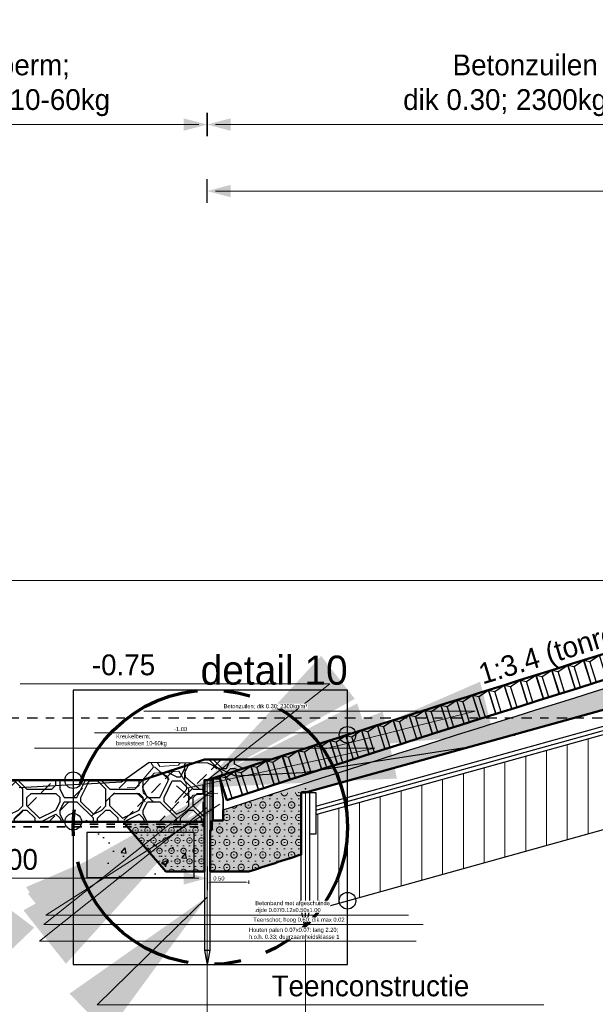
# Model space of a CAD drawing. Header units: metres. Extents: x 132 to 905, y -50 to 63.
# Tile 54 of 87: x 655 to 662, y -42 to -30. Entities that reach past the tile are written whole.
import ezdxf
from ezdxf.enums import TextEntityAlignment as Align

# ---------------------------------------------------------------- set-up
doc = ezdxf.new("R2010")
doc.units = ezdxf.units.M
doc.header["$LTSCALE"] = 0.1
for name, pattern in [('CENTER2', [28.575, 19.05, -3.175, 3.175, -3.175]), ('geotextiel', [0.2, -0.1, 0.1]), ('NAP', [20, 12.5, -2.5, 2.5, -2.5])]:
    doc.linetypes.add(name, pattern=pattern)
for name, color, linetype, lineweight in [('DP-BS-arcering_klei', 253, 'Continuous', 0), ('DP-BS-arcering_kreukelberm', 253, 'Continuous', 0), ('DP-BS-arcering_slakken', 253, 'Continuous', 25), ('DP-BS-granietblokken', 253, 'Ontwnota-dwp-Bruinissepolder tot Grevelingendam$0$graniet', 13), ('DP-BS-Matenbalk_verlenglijnen', 253, 'Continuous', 0), ('DP-BS-profiel', 2, 'Continuous', 25), ('DP-NAP-lijn', 6, 'NAP', 25), ('DP-NW-arcering_betonzuilen', 6, 'Continuous', 25), ('DP-NW-arcering_kreukelberm', 2, 'Continuous', 25), ('DP-NW-arcering_waterremmende_onderlaag', 7, 'Continuous', 18), ('DP-NW-Geotextiel', 3, 'geotextiel', 35), ('DP-NW-Geotextiel_detail', 150, 'geotextiel', 35), ('DP-NW-Matenbalk_verlenglijnen', 135, 'Continuous', 0), ('DP-NW-Profiel', 4, 'Continuous', 50), ('DP-NW-Teenschot', 2, 'Continuous', 25), ('DP-NW-Uitvullaag', 1, 'Uitvullaag', 18), ('DP-Waterlijn', 1, 'Continuous', 13), ('DP-Waterlijn_tekst', 7, 'Continuous', 35), ('Plts-Detail', 5, 'CENTER2', 70)]:
    doc.layers.add(name, color=color, linetype=linetype, lineweight=lineweight)
for name, color, linetype, plot in [('DP-BS-arcrand', 111, 'Continuous', False), ('DP-NW-arcrand', 142, 'Continuous', False), ('TO-Viewport', 152, 'Continuous', False)]:
    doc.layers.add(name, color=color, linetype=linetype, plot=plot)
for name, color, linetype in [('DP-BS-SCHEIDINGSLIJN-TALUDBEKL', 255, 'Continuous'), ('DP-BS-TEENSCHOT-GECONSTRUEERD', 198, 'Continuous'), ('DP-NW-Maatvoering', 7, 'Continuous')]:
    doc.layers.add(name, color=color, linetype=linetype)
doc.styles.add('Ontwnota-dwp-Bruinissepolder tot Grevelingendam$0$StagCAD', font='StagCAD.ttf')
doc.styles.add('StagCAD', font='StagCAD.ttf')
doc.linetypes.add('Ontwnota-dwp-Bruinissepolder tot Grevelingendam$0$graniet', pattern='A,0,-0.2,[16,GRANIET.shx,S=0.0032,R=0,X=0,Y=0],-0.2', length=0.4)
doc.linetypes.add('Uitvullaag', pattern='A,0,-0.005,[191,UITVULLAAG.shx,S=0.007,R=0,X=0,Y=0],-0.5', length=0.505)
doc.dimstyles.new('GM-maatvoering', dxfattribs={"dimtxt": 2.5, "dimasz": 2.5, "dimexe": 1, "dimexo": 0, "dimgap": 1, "dimtad": 1, "dimrnd": 0.001, "dimzin": 1, "dimdsep": 46, "dimtxsty": 'StagCAD', "dimcen": 0.09, "dimclrd": 1, "dimclre": 1, "dimclrt": 7, "dimazin": 0, "dimtfac": 1, "dimtix": 1, "dimtmove": 0, "dimatfit": 3, "dimfxl": 1, "dimfxlon": 1, "dimtvp": 0.83, "dimtolj": 1, "dimtzin": 0, "dimlwd": 15, "dimlwe": 15, "dimarcsym": 0})
doc.dimstyles.new('leader 1_100', dxfattribs={"dimscale": 0.1, "dimtxt": 2.5, "dimasz": 2, "dimexe": 0, "dimexo": 0, "dimgap": 1, "dimtad": 1, "dimrnd": 0.001, "dimzin": 1, "dimdsep": 46, "dimtxsty": 'StagCAD', "dimblk": 'RAD_PIJL', "dimcen": 0.09, "dimse1": 1, "dimse2": 1, "dimclrd": 1, "dimclre": 1, "dimclrt": 7, "dimazin": 0, "dimtfac": 1, "dimtix": 1, "dimtmove": 0, "dimatfit": 0, "dimfxl": 1, "dimtvp": 0.83, "dimtolj": 1, "dimtzin": 0, "dimlwd": 15, "dimarcsym": 0})
doc.dimstyles.new('maatv 1_100', dxfattribs={"dimscale": 0.1, "dimtxt": 2.5, "dimasz": 1, "dimexe": 0, "dimexo": 0, "dimgap": 1, "dimtad": 1, "dimrnd": 0.001, "dimzin": 1, "dimdsep": 46, "dimtxsty": 'StagCAD', "dimblk1": 'DIM_PIJL', "dimblk2": 'DIM_PIJL', "dimsah": 1, "dimcen": 0.09, "dimse1": 1, "dimse2": 1, "dimclrd": 1, "dimclre": 1, "dimclrt": 7, "dimazin": 0, "dimtfac": 1, "dimtix": 1, "dimtmove": 0, "dimatfit": 3, "dimldrblk": 'RAD_PIJL', "dimfxl": 1, "dimtvp": 0.83, "dimtolj": 1, "dimtzin": 0, "dimlwd": 15, "dimlwe": 5, "dimarcsym": 0})
doc.dimstyles.new('Ontwnota-dwp-Bruinissepolder tot Grevelingendam$0$GM-maatvoering', dxfattribs={"dimtxt": 2.5, "dimasz": 1, "dimexe": 0, "dimexo": 0, "dimgap": 1, "dimtad": 1, "dimrnd": 0.001, "dimzin": 1, "dimdsep": 46, "dimtxsty": 'Ontwnota-dwp-Bruinissepolder tot Grevelingendam$0$StagCAD', "dimblk1": 'Ontwnota-dwp-Bruinissepolder tot Grevelingendam$0$DIM_PIJL', "dimblk2": 'Ontwnota-dwp-Bruinissepolder tot Grevelingendam$0$DIM_PIJL', "dimsah": 1, "dimcen": 0.09, "dimse1": 1, "dimse2": 1, "dimclrd": 1, "dimclre": 1, "dimclrt": 7, "dimazin": 0, "dimtfac": 1, "dimtix": 1, "dimtmove": 0, "dimatfit": 3, "dimldrblk": 'Ontwnota-dwp-Bruinissepolder tot Grevelingendam$0$RAD_PIJL', "dimfxl": 1, "dimtvp": 0.83, "dimtolj": 1, "dimtzin": 0, "dimlwd": 15, "dimarcsym": 0})
pattern_1 = [(0, (-0.305353, -7e-15), (0, 0.015), [0, -0.0173205]), (0, (-0.307363, -0.0075), (0.0173205, 0.03), [0.00401928, -0.03062172]), (30, (-0.303344, -0.0075), (0.0173205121, 0.029999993), [0.00401928, -0.05598072]), (60, (-0.299863, -0.00549), (-0.0173205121, 0.029999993), [0.00401928, -0.03062172]), (90, (-0.297853, -0.00201), (-0.0173205, 0.03), [0.00401928, -0.05598072]), (120, (-0.297853, 0.00201), (-0.0346410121, -7e-09), [0.00401928, -0.03062172]), (150, (-0.299863, 0.00549), (-0.0346410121, 7e-09), [0.00401928, -0.05598072]), (180, (-0.303344, 0.0075), (-0.0173205, -0.03), [0.00401928, -0.03062172]), (210, (-0.307363, 0.0075), (-0.0173205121, -0.029999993), [0.00401928, -0.05598072]), (240, (-0.310844, 0.00549), (0.0173205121, -0.029999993), [0.00401928, -0.03062172]), (270, (-0.312853, 0.00201), (0.0173205, -0.03), [0.00401928, -0.05598072]), (300, (-0.312853, -0.00201), (0.0346410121, 7e-09), [0.00401928, -0.03062172]), (330, (-0.310844, -0.00549), (0.0346410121, -7e-09), [0.00401928, -0.05598072])]
pattern_2 = [(0, (67.25156, -3.88338), (0, 0.075), [0, -0.0866025]), (0, (67.24151, -3.92088), (0.0866025, 0.15), [0.0200964, -0.1531086]), (30, (67.26161, -3.92088), (0.08660256, 0.149999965), [0.0200964, -0.2799036]), (60, (67.27901, -3.91083), (-0.08660256, 0.149999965), [0.0200964, -0.1531086]), (90, (67.28906, -3.89343), (-0.0866025, 0.15), [0.0200964, -0.2799036]), (120, (67.28906, -3.87333), (-0.17320506, -3.5e-08), [0.0200964, -0.1531086]), (150, (67.27901, -3.85593), (-0.17320506, 3.5e-08), [0.0200964, -0.2799036]), (180, (67.26161, -3.84588), (-0.0866025, -0.15), [0.0200964, -0.1531086]), (210, (67.24151, -3.84588), (-0.08660256, -0.149999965), [0.0200964, -0.2799036]), (240, (67.22411, -3.85593), (0.08660256, -0.149999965), [0.0200964, -0.1531086]), (270, (67.21406, -3.87333), (0.0866025, -0.15), [0.0200964, -0.2799036]), (300, (67.21406, -3.89343), (0.17320506, 3.5e-08), [0.0200964, -0.1531086]), (330, (67.22411, -3.91083), (0.17320506, -3.5e-08), [0.0200964, -0.2799036])]

# ---------------------------------------------------------------- blocks, each defined once
blk = doc.blocks.new('*D115')
at = {"layer": 'Defpoints', "color": 0, "transparency": 16777216}
for p in [(657.386, -40.681), (657.886, -40.681), (657.386, -40.811)]:
    blk.add_point(p, dxfattribs=at)
at = {"layer": 'DP-NW-Maatvoering', "color": 1, "lineweight": 15, "transparency": 16777216}
for p, q in [((657.386, -40.791), (657.386, -40.831)), ((657.836, -40.811), (657.436, -40.811)), ((657.886, -40.791), (657.886, -40.831))]:
    blk.add_line(p, q, dxfattribs=at)
at = {"layer": 'DP-NW-Maatvoering', "color": 1, "transparency": 16777216}
for points in [[(657.436, -40.803), (657.436, -40.819), (657.386, -40.811)], [(657.836, -40.803), (657.836, -40.819), (657.886, -40.811)]]:
    blk.add_solid(points, dxfattribs=at)
at = {"layer": 'DP-NW-Maatvoering', "color": 7, "transparency": 16777216, "insert": (657.526, -40.766), "char_height": 0.05, "attachment_point": 5, "rotation": 0, "style": 'StagCAD'}
blk.add_mtext('\\A1;0.50', dxfattribs=at)
blk = doc.blocks.new('*U197')
at = {"layer": 'DP-NAP-lijn'}
blk.add_line((0, 0), (473.03, 0), dxfattribs=at)
at = {"layer": 'DP-Waterlijn'}
blk.add_line((0, 16.5), (212.05, 16.5), dxfattribs=at)
at = {"layer": 'DP-NAP-lijn', "style": 'StagCAD'}
blk.add_attdef('NAPLIJN', (6.25, 1), '', height=2.5, dxfattribs=at)
at = {"layer": 'DP-Waterlijn_tekst', "style": 'StagCAD'}
blk.add_attdef('WP', text='', height=2.5, dxfattribs=at).set_placement((11.17, 16.5), align=Align.BOTTOM_CENTER)
blk = doc.blocks.new('dp786')
at = {"layer": 'DP-BS-arcering_klei'}
h = blk.add_hatch(dxfattribs=at)
h.set_pattern_fill('_USER', color=251, scale=2.5, angle=90, pattern_type=0)
h.set_pattern_definition([(90, (16.21801, -19.19804), (-0.25, 2e-17), [])])
h.paths.add_polyline_path([(20.655, -16.915), (20.639, -16.857), (16.293, -18.064), (16.293, -18.298), (16.218, -18.298), (16.218, -19.198), (16.212, -19.228), (21.252, -17.828), (24.421, -16.837), (24.492, -16.908), (24.458, -16.743), (24.458, -15.725)])
at = {"layer": 'DP-BS-arcering_kreukelberm'}
h = blk.add_hatch(dxfattribs=at)
h.set_pattern_fill('NATUURST', color=251, scale=0.15, angle=94.4354, style=0, pattern_type=2)
h.set_pattern_definition([(94.43536, (265.2622, 8.141), (-1.611509, 1.379506), [0.075, -0.075, 0.15, -1.2]), (94.43536, (265.2339, 7.537), (-1.611509, 1.379506), [0.375, -1.125]), (94.43536, (265.1649, 7.4565), (-1.611509, 1.379506), [0.375, -1.125]), (94.43536, (264.7388, 8.1005), (-1.611509, 1.379506), [0.075, -1.425]), (94.43536, (264.6473, 7.3411), (-1.611509, 1.379506), [0.225, -1.275]), (94.43536, (264.5725, 7.3353), (-1.611509, 1.379506), [0.225, -1.275]), (94.43536, (264.4281, 8.2268), (-1.611509, 1.379506), [0.45, -1.05]), (94.43536, (264.3591, 8.1462), (-1.611509, 1.379506), [0.45, -1.05]), (94.43536, (264.2386, 7.7608), (-1.611509, 1.379506), [0.15, -1.35]), (94.43536, (264.158, 7.8297), (-1.611509, 1.379506), [0.075, -1.425]), (94.43536, (264.0607, 7.1451), (-1.611509, 1.379506), [0.075, -0.075, 0.075, -1.275]), (184.43536, (264.3598, 7.1683), (-1.379506, -1.611509), [0.225, -1.275]), (184.43536, (264.8774, 7.2837), (-1.379506, -1.611509), [0.075, -0.15, 0.075, -0.15, 0.3, -0.75]), (184.43536, (263.9685, 7.3637), (-1.379506, -1.611509), [0.075, -1.425]), (184.43536, (264.624, 7.6402), (-1.379506, -1.611509), [0.075, -1.425]), (184.43536, (264.2444, 7.686), (-1.379506, -1.611509), [0.075, -1.425]), (184.43536, (265.0553, 7.8993), (-1.379506, -1.611509), [0.15, -1.35]), (184.43536, (265.1243, 7.9799), (-1.379506, -1.611509), [0.225, -1.275]), (184.43536, (264.2212, 7.9851), (-1.379506, -1.611509), [0.15, -0.075, 0.15, -1.125]), (184.43536, (264.664, 8.0947), (-1.379506, -1.611509), [0.3, -1.2]), (184.43536, (264.6582, 8.1694), (-1.379506, -1.611509), [0.15, -1.35]), (184.43536, (265.17, 8.3596), (-1.379506, -1.611509), [0.3, -1.2]), (184.43536, (265.1643, 8.4344), (-1.379506, -1.611509), [0.225, -1.275]), (139.43536, (265.1359, 7.8304), (-1.495508, -0.1160016), [0.106066, -2.015254]), (139.43536, (264.7446, 8.0257), (-1.495508, -0.1160016), [0.106066, -2.015254]), (139.43536, (264.5087, 8.1578), (-1.495508, -0.1160016), [0.106066, -2.015254]), (139.43536, (264.4403, 7.0994), (-1.495508, -0.1160016), [0.106066, -2.015254]), (139.43536, (264.1296, 7.2257), (-1.495508, -0.1160016), [0.106066, -2.015254]), (139.43536, (264.9, 7.9625), (-1.495508, -0.1160016), [0.2121315, -1.909189]), (139.43536, (263.9163, 8.0367), (-1.495508, -0.1160016), [0.2121315, -1.909189]), (229.43536, (265.3428, 8.0721), (0.1160016, -1.495508), [0.2121315, -1.909189]), (229.43536, (265.2622, 8.1411), (0.1160016, -1.495508), [0.2121315, -1.909189]), (229.43536, (264.871, 8.3364), (0.1160016, -1.495508), [0.2121315, -1.909189]), (229.43536, (264.3649, 8.0715), (0.1160016, -1.495508), [0.2121315, -1.909189]), (229.43536, (264.3591, 8.1462), (0.1160016, -1.495508), [0.2121315, -1.909189]), (229.43536, (264.831, 7.8819), (0.1160016, -1.495508), [0.318198, -1.803122]), (229.43536, (264.8652, 8.4112), (0.1160016, -1.495508), [0.318198, -1.803122]), (229.43536, (264.9058, 7.8877), (0.1160016, -1.495508), [0.424264, -1.697056]), (229.43536, (264.0607, 7.1451), (0.1160016, -1.495508), [0.424264, -1.697056]), (229.43536, (264.1354, 7.151), (0.1160016, -1.495508), [0.424264, -1.697056]), (229.43536, (264.9522, 7.2895), (0.1160016, -1.495508), [0.106066, -2.015254]), (229.43536, (264.5783, 7.2605), (0.1160016, -1.495508), [0.106066, -2.015254]), (121.00042, (265.25644, 8.2158), (-0.1160016, 1.4955078), [0.167705, -3.186397]), (121.00042, (264.831, 7.8819), (-0.1160016, 1.4955078), [0.167705, -3.186397]), (121.00042, (264.93994, 8.41696), (-0.1160016, 1.4955078), [0.33541, -3.018692]), (121.00042, (264.8652, 8.41116), (-0.1160016, 1.4955078), [0.33541, -3.018692]), (157.8703, (264.1522, 7.9045), (-1.4955078, -0.1160016), [0.1677, -1.677, 0.3354, -1.174002]), (157.8703, (264.8084, 7.20315), (-1.4955078, -0.1160016), [0.167705, -3.186397]), (157.8703, (265.3892, 7.4739), (-1.4955078, -0.1160016), [0.167705, -3.186397]), (157.8703, (264.8026, 7.2779), (-1.4955078, -0.1160016), [0.167705, -3.186397]), (157.8703, (264.07164, 7.9735), (-1.4955078, -0.1160016), [0.167705, -3.186397]), (157.8703, (264.1522, 7.9045), (-1.4955078, -0.1160016), [0.167705, -3.186397]), (157.8703, (264.5493, 7.6344), (-1.4955078, -0.1160016), [0.33541, -3.018692]), (157.8703, (264.5551, 7.5596), (-1.4955078, -0.1160016), [0.33541, -3.018692]), (211.00042, (264.5725, 7.3353), (-1.4955078, -0.1160016), [0.167705, -3.186397]), (211.00042, (265.2397, 7.4623), (-1.4955078, -0.1160016), [0.33541, -3.018692]), (211.00042, (265.1649, 7.4565), (-1.4955078, -0.1160016), [0.33541, -3.018692]), (247.8703, (264.1696, 7.6802), (0.1160016, -1.4955078), [0.33541, -3.018692]), (247.8703, (264.158, 7.8297), (0.1160016, -1.4955078), [0.503115, -2.850987]), (139.43536, (265.3926, 7.43046), (-0.3048307, -0.3560966), [0.234375, -0.1171875])])
h.paths.add_polyline_path([(14.193, -17.911), (14.992, -17.929), (15.326, -17.603), (14.996, -17.446), (14.29, -17.439), (13.956, -17.676)])
at = {"layer": 'DP-BS-granietblokken', "color": 251, "ltscale": 9.5}
blk.add_lwpolyline([(16.168, -17.798), (20.56, -16.578)], dxfattribs=at)
at = {"layer": 'DP-BS-Matenbalk_verlenglijnen'}
blk.add_polyline3d([(16.168, -17.798, 0), (16.168, -24, 0), (16.168, -17.798, 0), (16.168, -24, 0), (16.168, -17.798, 0), (16.168, -24, 0)], dxfattribs=at)
at = {"layer": 'DP-BS-profiel', "color": 1}
for p, q in [((16.168, -17.798), (20.56, -16.578)), ((16.293, -17.961), (20.611, -16.761)), ((16.293, -18.012), (20.624, -16.809)), ((16.293, -18.064), (20.637, -16.857)), ((16.118, -17.798), (16.218, -17.798)), ((16.212, -19.228), (21.252, -17.828)), ((16.168, -19.398), (16.168, -19.238))]:
    blk.add_line(p, q, dxfattribs=at)
for points in [[(18.109, -17.259), (16.136, -17.56), (15.326, -17.603)], [(15.326, -17.603), (14.996, -17.446), (14.29, -17.439), (13.956, -17.676)], [(13.956, -17.676), (12.725, -17.741)], [(16.218, -17.798), (16.293, -17.798), (16.293, -18.298), (16.218, -18.298)]]:
    blk.add_lwpolyline(points, dxfattribs=at)
blk.add_lwpolyline([(16.118, -19.198), (16.118, -17.798), (16.128, -17.788), (16.208, -17.788), (16.218, -17.798), (16.218, -19.198), (16.178, -19.398), (16.158, -19.398)], close=True, dxfattribs=at)
blk.add_ellipse((16.147, -19.238), major_axis=(0, 0.04), ratio=0.525, start_param=4.712389, end_param=7.853982, dxfattribs=at)
at = {"layer": 'DP-BS-profiel', "color": 1, "extrusion": (0, 0, -1)}
blk.add_ellipse((16.189, -19.238), major_axis=(0, 0.04), ratio=0.525, start_param=4.712389, end_param=7.853982, dxfattribs=at)
at = {"layer": 'DP-BS-SCHEIDINGSLIJN-TALUDBEKL'}
blk.add_point((18.683, -17.11), dxfattribs=at)
at = {"layer": 'DP-BS-TEENSCHOT-GECONSTRUEERD'}
blk.add_point((16.168, -17.755), dxfattribs=at)
at = {"layer": 'DP-NAP-lijn', "ltscale": 4, "xscale": 0.0999999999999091, "yscale": 0.0999999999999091, "zscale": 0.0999999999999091}
blk.add_blockref('*U197', (0.07, -16.9), dxfattribs=at)
blk = doc.blocks.new('Ontwnota-dwp-Bruinissepolder tot Grevelingendam$0$DIM_PIJL')
at = {"color": 1}
blk.add_line((0, 1.414), (0, -1.414), dxfattribs=at)
at = {"color": 1, "linetype": 'ByBlock'}
blk.add_solid([(-2.828, -0.75), (-2.828, 0.75), (0, 0)], dxfattribs=at)
blk = doc.blocks.new('*D140')
at = {"layer": 'Defpoints', "color": 0, "transparency": 16777216}
for p in [(665.037, -31.699), (665.037, -37.184), (657.384, -39.584)]:
    blk.add_point(p, dxfattribs=at)
at = {"layer": 'DP-NW-Maatvoering', "color": 1, "lineweight": 15, "transparency": 16777216}
blk.add_line((657.484, -31.699), (664.937, -31.699), dxfattribs=at)
at = {"layer": 'DP-NW-Maatvoering', "color": 1, "lineweight": 15, "transparency": 16777216, "xscale": 0.1, "yscale": 0.1, "zscale": 0.1, "rotation": 180}
blk.add_blockref('Ontwnota-dwp-Bruinissepolder tot Grevelingendam$0$DIM_PIJL', (657.384, -31.699), dxfattribs=at)
at = {"layer": 'DP-NW-Maatvoering', "color": 1, "lineweight": 15, "transparency": 16777216, "xscale": 0.1, "yscale": 0.1, "zscale": 0.1}
blk.add_blockref('Ontwnota-dwp-Bruinissepolder tot Grevelingendam$0$DIM_PIJL', (665.037, -31.699), dxfattribs=at)
at = {"layer": 'DP-NW-Maatvoering', "color": 7, "transparency": 16777216, "insert": (661.211, -31.228), "char_height": 0.25, "attachment_point": 5, "style": 'Ontwnota-dwp-Bruinissepolder tot Grevelingendam$0$StagCAD'}
blk.add_mtext('\\A1;Betonzuilen\\Pdik 0.30; 2300kg/m³', dxfattribs=at)
blk = doc.blocks.new('Ontwnota-dwp-Bruinissepolder tot Grevelingendam$0$RAD_PIJL')
at = {"color": 1, "linetype": 'Continuous'}
blk.add_solid([(-2.828, -0.75), (-2.828, 0.75), (0, 0)], dxfattribs=at)
blk = doc.blocks.new('*D141')
at = {"layer": 'Defpoints', "color": 0, "transparency": 16777216}
for p in [(657.384, -31.699), (657.384, -39.584), (652.095, -39.795)]:
    blk.add_point(p, dxfattribs=at)
at = {"layer": 'DP-NW-Maatvoering', "color": 1, "lineweight": 15, "transparency": 16777216}
blk.add_line((652.195, -31.699), (657.284, -31.699), dxfattribs=at)
at = {"layer": 'DP-NW-Maatvoering', "color": 1, "lineweight": 15, "transparency": 16777216, "xscale": 0.1, "yscale": 0.1, "zscale": 0.1, "rotation": 180}
blk.add_blockref('Ontwnota-dwp-Bruinissepolder tot Grevelingendam$0$DIM_PIJL', (652.095, -31.699), dxfattribs=at)
at = {"layer": 'DP-NW-Maatvoering', "color": 1, "lineweight": 15, "transparency": 16777216, "xscale": 0.1, "yscale": 0.1, "zscale": 0.1}
blk.add_blockref('Ontwnota-dwp-Bruinissepolder tot Grevelingendam$0$DIM_PIJL', (657.384, -31.699), dxfattribs=at)
at = {"layer": 'DP-NW-Maatvoering', "color": 7, "transparency": 16777216, "insert": (654.739, -31.228), "char_height": 0.25, "attachment_point": 5, "style": 'Ontwnota-dwp-Bruinissepolder tot Grevelingendam$0$StagCAD'}
blk.add_mtext('\\A1;Kreukelberm;\\Pbreuksteen 10-60kg', dxfattribs=at)
blk = doc.blocks.new('*D142')
at = {"layer": 'Defpoints', "color": 0, "transparency": 16777216}
for p in [(672.513, -32.499), (672.513, -35.134), (657.386, -39.584)]:
    blk.add_point(p, dxfattribs=at)
at = {"layer": 'DP-NW-Maatvoering', "color": 1, "lineweight": 15, "transparency": 16777216}
blk.add_line((657.486, -32.499), (672.413, -32.499), dxfattribs=at)
at = {"layer": 'DP-NW-Maatvoering', "color": 1, "lineweight": 15, "transparency": 16777216, "xscale": 0.1, "yscale": 0.1, "zscale": 0.1, "rotation": 180}
blk.add_blockref('Ontwnota-dwp-Bruinissepolder tot Grevelingendam$0$DIM_PIJL', (657.386, -32.499), dxfattribs=at)
at = {"layer": 'DP-NW-Maatvoering', "color": 1, "lineweight": 15, "transparency": 16777216, "xscale": 0.1, "yscale": 0.1, "zscale": 0.1}
blk.add_blockref('Ontwnota-dwp-Bruinissepolder tot Grevelingendam$0$DIM_PIJL', (672.513, -32.499), dxfattribs=at)
at = {"layer": 'DP-NW-Maatvoering', "color": 7, "transparency": 16777216, "insert": (664.949, -32.237), "char_height": 0.25, "attachment_point": 5, "style": 'Ontwnota-dwp-Bruinissepolder tot Grevelingendam$0$StagCAD'}
blk.add_mtext('\\A1;Inwassen met steenslag 4/32mm', dxfattribs=at)
blk = doc.blocks.new('RAD_PIJL')
at = {"color": 1, "linetype": 'Continuous'}
blk.add_solid([(-2.8284, -0.75), (-2.8284, 0.75), (0, 0)], dxfattribs=at)
blk = doc.blocks.new('BTZL-30-20')
blk.add_line((0.067, 0), (0.067, 0.262))
blk.add_lwpolyline([(0, 0), (0.2, 0), (0.2, 0.3), (0, 0.3)], close=True)
blk.add_lwpolyline([(0, 0.3), (0.067, 0.262), (0.2, 0.3)])
blk = doc.blocks.new('DIM_PIJL')
at = {"color": 1}
blk.add_line((0, 1.414), (0, -1.414), dxfattribs=at)
at = {"color": 1, "linetype": 'ByBlock'}
blk.add_solid([(-2.828, -0.75), (-2.828, 0.75), (0, 0)], dxfattribs=at)
blk = doc.blocks.new('*D145')
at = {"layer": 'Defpoints', "color": 0, "transparency": 16777216}
for p in [(657.386, -39.584), (652.386, -40.084), (657.386, -40.764)]:
    blk.add_point(p, dxfattribs=at)
at = {"layer": 'DP-NW-Maatvoering', "color": 1, "lineweight": 15, "transparency": 16777216}
blk.add_line((652.486, -40.764), (657.286, -40.764), dxfattribs=at)
at = {"layer": 'DP-NW-Maatvoering', "color": 1, "lineweight": 15, "transparency": 16777216, "xscale": 0.1, "yscale": 0.1, "zscale": 0.1, "rotation": 180}
blk.add_blockref('DIM_PIJL', (652.386, -40.764), dxfattribs=at)
at = {"layer": 'DP-NW-Maatvoering', "color": 1, "lineweight": 15, "transparency": 16777216, "xscale": 0.1, "yscale": 0.1, "zscale": 0.1}
blk.add_blockref('DIM_PIJL', (657.386, -40.764), dxfattribs=at)
at = {"layer": 'DP-NW-Maatvoering', "color": 7, "transparency": 16777216, "insert": (655.023, -40.539), "char_height": 0.25, "attachment_point": 5, "style": 'StagCAD'}
blk.add_mtext('\\A1;5.00', dxfattribs=at)

msp = doc.modelspace()

# ---------------------------------------------------------------- hatches: boundary and pattern name
at = {"layer": 'DP-BS-arcering_slakken'}
h = msp.add_hatch(dxfattribs=at)
h.set_pattern_fill('AR-CONC', color=256, scale=0.004)
h.set_pattern_definition([(50, (-83.8912, -42.61157), (0.7287387, -0.06375634), [0.0762, -0.8382]), (355, (-83.8912, -42.6116), (-0.1409737, 0.7642274), [0.06096, -0.6705623]), (100.45144, (-83.83046, -42.6169), (0.587765, 0.700471), [0.06476, -0.712361]), (46.1842, (-83.8912, -42.4084), (1.0843162, -0.1681693), [0.1143, -1.2573]), (96.63556, (-83.8008, -42.4224), (0.9496165, 0.9897045), [0.0971401, -1.0685424]), (351.18415, (-83.8912, -42.4084), (0.9496165, 0.9897045), [0.0914399, -1.005839]), (21, (-83.7896, -42.45917), (0.60645757, -0.4090608), [0.0762, -0.8382]), (326, (-83.7896, -42.4592), (0.2472081, 0.7367519), [0.06096, -0.67056]), (71.45144, (-83.73905, -42.49326), (0.8536657, 0.3276911), [0.06476, -0.71235975]), (37.5, (-83.89119, -42.61157), (0.01235441, 0.33822016), [0, -0.662432, 0, -0.68072, 0, -0.6731]), (7.5, (-83.8912, -42.61157), (0.26727865, 0.4007223), [0, -0.388112, 0, -0.647192, 0, -0.25654]), (327.5, (-84.11775, -42.61157), (0.54236238, -0.02291498), [0, -0.254, 0, -0.79248, 0, -1.05156]), (317.5, (-84.21935, -42.61157), (0.59251673, 0.10170596), [0, -0.3302, 0, -0.526288, 0, -0.74676])])
h.paths.add_polyline_path([(655.935, -40.213), (655.935, -40.756), (657.227, -40.756), (657.227, -40.213)])
at = {"layer": 'DP-NW-arcering_kreukelberm'}
h = msp.add_hatch(dxfattribs=at)
h.set_pattern_fill('NATUURST', color=256, scale=0.1, style=0, pattern_type=2)
h.set_pattern_definition([(0, (652.1647, -40.2938), (1, 1), [0.05, -0.05, 0.1, -0.8]), (0, (651.7647, -40.2438), (1, 1), [0.25, -0.75]), (0, (651.7147, -40.1938), (1, 1), [0.25, -0.75]), (0, (652.1647, -39.9438), (1, 1), [0.05, -0.95]), (0, (651.6647, -39.8438), (1, 1), [0.15, -0.85]), (0, (651.6647, -39.7938), (1, 1), [0.15, -0.85]), (0, (652.2647, -39.7438), (1, 1), [0.3, -0.7]), (0, (652.2147, -39.6938), (1, 1), [0.3, -0.7]), (0, (651.9647, -39.5938), (1, 1), [0.1, -0.9]), (0, (652.0147, -39.5438), (1, 1), [0.05, -0.95]), (0, (651.5647, -39.4438), (1, 1), [0.05, -0.05, 0.05, -0.85]), (90, (651.5647, -39.6438), (-1, 1), [0.15, -0.85]), (90, (651.6147, -39.9938), (-1, 1), [0.05, -0.1, 0.05, -0.1, 0.2, -0.5]), (90, (651.7147, -39.3938), (-1, 1), [0.05, -0.95]), (90, (651.8647, -39.8438), (-1, 1), [0.05, -0.95]), (90, (651.9147, -39.5938), (-1, 1), [0.05, -0.95]), (90, (652.0147, -40.1438), (-1, 1), [0.1, -0.9]), (90, (652.0647, -40.1938), (-1, 1), [0.15, -0.85]), (90, (652.1147, -39.5938), (-1, 1), [0.1, -0.05, 0.1, -0.75]), (90, (652.1647, -39.8938), (-1, 1), [0.2, -0.8]), (90, (652.2147, -39.8938), (-1, 1), [0.1, -0.9]), (90, (652.3147, -40.2438), (-1, 1), [0.2, -0.8]), (90, (652.3647, -40.2438), (-1, 1), [0.15, -0.85]), (45, (651.96474, -40.1938), (0, 1), [0.07071, -1.3435]), (45, (652.11474, -39.9438), (0, 1), [0.07071, -1.3435]), (45, (652.21474, -39.7938), (0, 1), [0.07071, -1.3435]), (45, (651.51474, -39.6938), (0, 1), [0.07071, -1.3435]), (45, (651.61474, -39.4938), (0, 1), [0.07071, -1.3435]), (45, (652.06474, -40.0438), (0, 1), [0.14142, -1.27279]), (45, (652.16474, -39.3938), (0, 1), [0.14142, -1.27279]), (135, (652.11474, -40.3438), (-1, 0), [0.14142, -1.27279]), (135, (652.16474, -40.2938), (-1, 0), [0.14142, -1.27279]), (135, (652.31474, -40.0438), (-1, 0), [0.14142, -1.27279]), (135, (652.16474, -39.6938), (-1, 0), [0.14142, -1.27279]), (135, (652.21474, -39.6938), (-1, 0), [0.14142, -1.27279]), (135, (652.01474, -39.9938), (-1, 0), [0.21213, -1.20208]), (135, (652.36474, -40.0438), (-1, 0), [0.21213, -1.20208]), (135, (652.01474, -40.0438), (-1, 0), [0.28284, -1.13137]), (135, (651.56474, -39.4438), (-1, 0), [0.28284, -1.13137]), (135, (651.56474, -39.4938), (-1, 0), [0.28284, -1.13137]), (135, (651.61474, -40.0438), (-1, 0), [0.07071, -1.3435]), (135, (651.61474, -39.7938), (-1, 0), [0.07071, -1.3435]), (26.565, (652.21474, -40.2938), (1, 4e-10), [0.1118, -2.12426]), (26.565, (652.01474, -39.9938), (1, 4e-10), [0.1118, -2.12426]), (26.565, (652.36474, -40.0938), (1, 4e-10), [0.22361, -2.01246]), (26.565, (652.36474, -40.0438), (1, 4e-10), [0.22361, -2.01246]), (63.435, (652.06474, -39.5438), (5e-11, 1), [0.1118, -1.118, 0.2236, -0.78267]), (63.435, (651.56474, -39.9438), (5e-11, 1), [0.1118, -2.12426]), (63.435, (651.71474, -40.3438), (5e-11, 1), [0.1118, -2.12426]), (63.435, (651.61474, -39.9438), (5e-11, 1), [0.1118, -2.12426]), (63.435, (652.11474, -39.4938), (5e-11, 1), [0.1118, -2.12426]), (63.435, (652.06474, -39.5438), (5e-11, 1), [0.1118, -2.12426]), (63.435, (651.86474, -39.7938), (5e-11, 1), [0.22361, -2.01246]), (63.435, (651.81474, -39.7938), (5e-11, 1), [0.22361, -2.01246]), (116.565, (651.66474, -39.7938), (-4e-10, 1), [0.1118, -2.12426]), (116.565, (651.71474, -40.2438), (-4e-10, 1), [0.22361, -2.01246]), (116.565, (651.71474, -40.1938), (-4e-10, 1), [0.22361, -2.01246]), (153.435, (651.91474, -39.5438), (-1, 5e-11), [0.22361, -2.01246]), (153.435, (652.01474, -39.5438), (-1, 5e-11), [0.33541, -1.90066]), (45, (651.6857, -40.3438), (-0.220971, 0.220971), [0.15625, -0.078125])])
h.paths.add_polyline_path([(652.387, -40.084), (652.098, -39.795), (652.309, -39.584), (656.602, -39.584), (657.352, -39.334), (658.158, -39.334), (657.387, -39.584), (657.352, -39.584), (657.352, -40.084)])
at = {"layer": 'DP-NW-arcering_waterremmende_onderlaag'}
h = msp.add_hatch(dxfattribs=at)
h.set_pattern_fill('GWI_ZANDGRIND', color=256, scale=0.3, pattern_type=2)
h.set_pattern_definition(pattern_2)
edge = h.paths.add_edge_path()
edge.add_line((666.907, -37.276), (670.78, -36.16))
edge.add_line((670.78, -36.16), (671.683, -36.138))
edge.add_line((671.683, -36.138), (672.105, -36.095))
edge.add_line((672.105, -36.095), (672.62, -35.58))
edge.add_line((672.62, -35.58), (672.618, -35.572))
edge.add_arc((693.22, -124.16), 90.952, 103.0924, 106.38954)
edge.add_arc((770.528, -387.008), 364.933, 106.38954, 106.78068)
edge.add_line((665.169, -37.615), (665.113, -37.579))
edge.add_arc((770.528, -387.008), 364.983, 106.78743, 107.92032)
edge.add_line((658.225, -39.732), (658.566, -39.732))
edge.add_line((658.566, -39.732), (662.958, -38.512))
edge.add_line((662.958, -38.512), (666.907, -37.276))
h = msp.add_hatch(dxfattribs=at)
h.set_pattern_fill('GWI_ZANDGRIND', color=256, scale=0.3, pattern_type=2)
h.set_pattern_definition(pattern_1)
h.paths.add_polyline_path([(657.578, -39.942), (657.578, -40.068), (657.441, -40.068), (657.441, -40.184), (657.421, -40.184), (657.421, -40.683), (657.886, -40.683), (658.516, -40.479), (658.516, -39.732), (658.566, -39.732), (659.073, -39.596), (659.072, -39.459)])
h = msp.add_hatch(dxfattribs=at)
h.set_pattern_fill('GWI_ZANDGRIND', color=256, scale=0.3, pattern_type=2)
h.set_pattern_definition(pattern_2)
edge = h.paths.add_edge_path()
edge.add_line((657.886, -40.683), (658.516, -40.479))
edge.add_line((658.516, -40.479), (658.516, -39.732))
edge.add_line((658.516, -39.732), (658.211, -39.737))
edge.add_arc((770.528, -387.008), 364.983, 107.9227, 108.02717)
edge.add_line((657.578, -39.942), (657.578, -40.068))
edge.add_line((657.578, -40.068), (657.441, -40.068))
edge.add_line((657.441, -40.068), (657.441, -40.184))
edge.add_line((657.441, -40.184), (657.421, -40.184))
edge.add_line((657.421, -40.184), (657.421, -40.683))
edge.add_line((657.421, -40.683), (657.886, -40.683))
h = msp.add_hatch(dxfattribs=at)
h.set_pattern_fill('GWI_ZANDGRIND', color=256, scale=0.3, pattern_type=2)
h.set_pattern_definition(pattern_1)
h.paths.add_polyline_path([(657.351, -40.084), (656.375, -40.084), (656.886, -40.683), (657.351, -40.683)])
h = msp.add_hatch(dxfattribs=at)
h.set_pattern_fill('GWI_ZANDGRIND', color=256, scale=0.25, pattern_type=2)
h.set_pattern_definition([(0, (128.680354, -4.18515), (0, 0.0625), [0, -0.07216875]), (0, (128.67198, -4.2164), (0.07216875, 0.125), [0.016747, -0.1275905]), (30, (128.68873, -4.2164), (0.0721688, 0.124999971), [0.016747, -0.233253]), (60, (128.70323, -4.20802), (-0.0721688, 0.12499997), [0.016747, -0.1275905]), (90, (128.711604, -4.19352), (-0.07216875, 0.125), [0.016747, -0.233253]), (120, (128.7116, -4.17677), (-0.14433755, -3e-08), [0.016747, -0.1275905]), (150, (128.70323, -4.16227), (-0.14433755, 2.9e-08), [0.016747, -0.233253]), (180, (128.68873, -4.1539), (-0.07216875, -0.125), [0.016747, -0.1275905]), (210, (128.67198, -4.1539), (-0.0721688, -0.124999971), [0.016747, -0.233253]), (240, (128.65748, -4.16227), (0.0721688, -0.12499997), [0.016747, -0.1275905]), (270, (128.649104, -4.176774), (0.07216875, -0.125), [0.016747, -0.233253]), (300, (128.6491, -4.19352), (0.14433755, 3e-08), [0.016747, -0.1275905]), (330, (128.65748, -4.208024), (0.14433755, -2.9e-08), [0.016747, -0.233253])])
h.paths.add_polyline_path([(657.351, -40.084), (656.375, -40.084), (656.886, -40.683), (657.351, -40.683)])

# ---------------------------------------------------------------- linework, layer by layer
at = {"layer": 'DP-BS-arcrand'}
msp.add_lwpolyline([(655.935, -40.756), (657.227, -40.756), (657.227, -40.213), (655.935, -40.213)], close=True, dxfattribs=at)
at = {"layer": 'DP-NW-arcrand'}
msp.add_lwpolyline([(657.578, -39.942, -0.005409), (665.113, -37.579)], format="xyb", dxfattribs=at)
at = {"layer": 'DP-NW-Geotextiel', "ltscale": 10}
for p, q in [((657.336, -40.144), (657.336, -39.584)), ((652.375, -40.144), (657.336, -40.144))]:
    msp.add_line(p, q, dxfattribs=at)
at = {"layer": 'DP-NW-Geotextiel_detail', "ltscale": 10}
msp.add_line((655.773, -40.114), (657.336, -40.114), dxfattribs=at)
at = {"layer": 'DP-NW-Matenbalk_verlenglijnen'}
msp.add_line((657.386, -39.584), (657.386, -48.334), dxfattribs=at)
at = {"layer": 'DP-NW-Profiel'}
for p, q in [((657.528, -39.538), (657.621, -39.823)), ((656.601, -39.584), (652.307, -39.584)), ((658.566, -39.732), (658.516, -39.732)), ((657.578, -40.068), (657.578, -39.942)), ((657.351, -40.084), (652.386, -40.084)), ((656.886, -40.683), (656.375, -40.084)), ((657.351, -40.683), (657.351, -40.084)), ((657.441, -40.184), (657.441, -40.068)), ((657.441, -40.068), (657.578, -40.068)), ((657.421, -40.683), (657.421, -40.184)), ((657.421, -40.184), (657.441, -40.184)), ((656.886, -40.683), (657.351, -40.683))]:
    msp.add_line(p, q, dxfattribs=at)
for points in [[(657.386, -39.584, -0.007195), (667.43, -36.472, -0.014388), (672.516, -35.134)], [(657.621, -39.823, -0.005386), (665.126, -37.471, -0.005386)], [(658.566, -39.732), (662.958, -38.512, -0.003288)], [(657.421, -40.683), (657.886, -40.683, -0.000455), (658.516, -40.479), (658.516, -39.732)]]:
    msp.add_lwpolyline(points, format="xyb", dxfattribs=at)
for points in [[(656.601, -39.584), (657.351, -39.334), (658.156, -39.334)], [(657.351, -40.084), (657.351, -39.584), (657.386, -39.584)]]:
    msp.add_lwpolyline(points, dxfattribs=at)
at = {"layer": 'DP-NW-Teenschot'}
msp.add_line((657.351, -41.63), (657.421, -41.63), dxfattribs=at)
at = {"layer": 'DP-NW-Teenschot', "flags": 128}
msp.add_lwpolyline([(657.392, -41.784), (657.421, -41.63), (657.421, -39.584), (657.351, -39.584), (657.351, -41.63), (657.382, -41.784)], close=True, dxfattribs=at)
msp.add_lwpolyline([(657.421, -39.584), (657.441, -39.584), (657.441, -40.184), (657.421, -40.184)], dxfattribs=at)
at = {"layer": 'DP-NW-Teenschot', "color": 3, "lineweight": 35, "flags": 128}
msp.add_lwpolyline([(657.458, -40.068), (657.458, -39.568), (657.538, -39.568), (657.578, -39.818), (657.578, -40.068), (657.458, -40.068)], dxfattribs=at)
at = {"layer": 'DP-NW-Uitvullaag', "ltscale": 4, "flags": 128}
msp.add_lwpolyline([(657.621, -39.823, -0.005386), (665.126, -37.471, -0.005386)], format="xyb", dxfattribs=at)
at = {"layer": 'Plts-Detail'}
msp.add_circle((657.423, -40.15), 1.65, dxfattribs=at)
at = {"layer": 'TO-Viewport', "color": 251}
msp.add_lwpolyline([(655.773, -41.8), (659.073, -41.8), (659.073, -38.5), (655.773, -38.5)], close=True, dxfattribs=at)
for centre in [(659.073, -39.039), (655.773, -39.584), (655.773, -40.084), (659.073, -41.034)]:
    msp.add_circle(centre, 0.1, dxfattribs=at)

# ---------------------------------------------------------------- block references
msp.add_blockref('dp786', (642.398, -21.934))
at = {"layer": 'DP-NW-arcering_betonzuilen'}
for p, rotation in [((662.004, -38.428), 17.29308881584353), ((661.622, -38.547), 17.35586446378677), ((661.813, -38.487), 17.32447663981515), ((661.24, -38.666), 17.41864011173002), ((661.431, -38.607), 17.3872522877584), ((660.859, -38.786), 17.48141575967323), ((661.05, -38.726), 17.45002793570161), ((660.477, -38.907), 17.54419140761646), ((660.668, -38.847), 17.51280358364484), ((660.096, -39.028), 17.60696705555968), ((660.287, -38.967), 17.57557923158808), ((659.715, -39.149), 17.66974270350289), ((659.905, -39.088), 17.6383548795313), ((659.334, -39.27), 17.73251835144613), ((659.524, -39.21), 17.70113052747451), ((658.953, -39.392), 17.79529399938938), ((659.143, -39.331), 17.76390617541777), ((658.572, -39.515), 17.8580696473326), ((658.762, -39.454), 17.82668182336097), ((658.191, -39.638), 17.92084529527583), ((658.382, -39.576), 17.88945747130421), ((657.811, -39.761), 17.98362094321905), ((658.001, -39.699), 17.95223311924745), ((657.621, -39.823), 17.98362094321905)]:
    msp.add_blockref('BTZL-30-20', p, dxfattribs=dict(at, rotation=rotation))

# ---------------------------------------------------------------- texts
at = {"layer": 'DP-NW-Maatvoering', "style": 'StagCAD'}
msp.add_text('1:3.4 (tonrondte getekend)', height=0.25, rotation=17.0572, dxfattribs=at).set_placement((662.605, -37.928), align=Align.BOTTOM_CENTER)
at = {"layer": 'DP-NW-Maatvoering', "color": 7, "insert": (658.16, -42.187), "char_height": 0.25, "attachment_point": 7, "style": 'StagCAD'}
msp.add_mtext('\\A1;Teenconstructie', dxfattribs=at)
at = {"layer": 'Plts-Detail', "lineweight": 40, "style": 'StagCAD'}
msp.add_text('detail 10', height=0.35, dxfattribs=at).set_placement((657.306, -38.436))

# ---------------------------------------------------------------- dimensions: what is measured, and where the dimension line sits
at = {"layer": 'DP-NW-Maatvoering'}
for base, p1, p2, text, picture, middle in [((665.037, -31.699), (657.384, -39.584), (665.037, -37.184), 'Betonzuilen\\Pdik 0.30; 2300kg/m³', '*D140', (661.211, -31.228)), ((657.384, -31.699), (652.095, -39.795), (657.384, -39.584), 'Kreukelberm;\\Pbreuksteen 10-60kg', '*D141', (654.739, -31.228)), ((672.513, -32.499), (657.386, -39.584), (672.513, -35.134), 'Inwassen met steenslag 4/32mm', '*D142', (664.949, -32.237))]:
    dim = msp.add_linear_dim(base=base, p1=p1, p2=p2, text=text, dimstyle='Ontwnota-dwp-Bruinissepolder tot Grevelingendam$0$GM-maatvoering', override={"dimscale": 0, "dimtix": 1, "dimtofl": 1, "dimtmove": 0, "dimatfit": 3}, dxfattribs=at)
    dim.commit()
    dim.dimension.update_dxf_attribs({"geometry": picture, "text_midpoint": middle})
dim = msp.add_linear_dim(base=(657.386, -40.764), p1=(652.386, -40.084), p2=(657.386, -39.584), dimstyle='maatv 1_100', override={"dimscale": 0}, dxfattribs=at)
dim.commit()
dim.dimension.update_dxf_attribs({"geometry": '*D145', "text_midpoint": (655.023, -40.764), "dimtype": 160})
dim = msp.add_linear_dim(base=(657.386, -40.811), p1=(657.886, -40.681), p2=(657.386, -40.681), angle=180, dimstyle='GM-maatvoering', dxfattribs=at)
dim.commit()
dim.dimension.update_dxf_attribs({"geometry": '*D115', "text_midpoint": (657.526, -40.811), "dimtype": 161})

# ---------------------------------------------------------------- leaders
at = {"layer": 'DP-NW-Maatvoering', "annotation_type": 0, "has_hookline": 1}
for points, dimstyle, override, hookline_direction, text_width in [([(657.137, -39.682), (659.404, -39.2), (656.904, -39.2)], 'GM-maatvoering', {"dimscale": 0}, 1, 0.595), ([(657.386, -39.914), (655.366, -41.522), (657.866, -41.522)], 'GM-maatvoering', {"dimscale": 0}, 0, 1.035), ([(653.681, -40.144), (654.987, -41.503), (652.987, -41.503)], 'leader 1_100', {"dimscale": 0, "dimgap": 1, "dimtad": 1}, 1, 6.037), ([(657.387, -40.987), (656.06, -42.287), (658.06, -42.287)], 'leader 1_100', {"dimscale": 0, "dimgap": 1, "dimtad": 1}, 0, 2.375)]:
    msp.add_leader(points, dimstyle=dimstyle, override=override, dxfattribs=dict(at, hookline_direction=hookline_direction, text_width=text_width))

# ---------------------------------------------------------------- next in the draw order: texts
at = {"layer": 'DP-NW-Maatvoering', "color": 7, "char_height": 0.05, "attachment_point": 7, "style": 'StagCAD', "bg_fill": 3, "box_fill_scale": 1.1, "bg_fill_color": 256, "bg_fill_transparency": 0}
for s, insert in [('\\A1;Kreukelberm;\\Pbreuksteen 10-60kg', (656.289, -39.18)), ('\\A1;Betonband met afgeschuinde\\Pzijde 0.07/0.12x0.50x1.00', (657.963, -41.186)), ('\\A1;Houten palen 0.07x0.07; lang 2.20;\\Ph.o.h. 0.33; duurzaamheidsklasse 1', (657.886, -41.502))]:
    msp.add_mtext(s, dxfattribs=dict(at, insert=insert))

# ---------------------------------------------------------------- next in the draw order: leaders
at = {"layer": 'DP-NW-Maatvoering', "annotation_type": 0, "has_hookline": 1}
for points, dimstyle, override, hookline_direction, text_width in [([(657.386, -39.584), (658.859, -38.426), (656.859, -38.426)], 'leader 1_100', {"dimscale": 0, "dimgap": 1, "dimtad": 1}, 1, 0.725), ([(657.439, -39.714), (655.42, -41.322), (657.92, -41.322)], 'GM-maatvoering', {"dimscale": 0}, 0, 1.065)]:
    msp.add_leader(points, dimstyle=dimstyle, override=override, dxfattribs=dict(at, hookline_direction=hookline_direction, text_width=text_width))

# ---------------------------------------------------------------- next in the draw order: texts
at = {"layer": 'DP-NW-Maatvoering', "color": 7, "style": 'StagCAD', "bg_fill": 3, "box_fill_scale": 1.1, "bg_fill_color": 256, "bg_fill_transparency": 0}
for s, insert, char_height, attachment_point in [('\\A1;-0.75', (656.759, -38.326), 0.25, 9), ('\\A1;Teenschot; hoog 0.60; dik max 0.02', (657.94, -41.302), 0.05, 7)]:
    msp.add_mtext(s, dxfattribs=dict(at, insert=insert, char_height=char_height, attachment_point=attachment_point))

# ---------------------------------------------------------------- next in the draw order: leaders
at = {"layer": 'DP-NW-Maatvoering', "annotation_type": 0, "has_hookline": 1}
for points, dimstyle, override, hookline_direction, text_width in [([(658.81, -39.208), (660.609, -38.754), (658.609, -38.754)], 'leader 1_100', {"dimscale": 0, "dimgap": 1, "dimtad": 1}, 1, 0.988), ([(657.536, -39.874), (655.443, -41.206), (657.943, -41.206)], 'GM-maatvoering', {"dimscale": 0}, 0, 0.865)]:
    msp.add_leader(points, dimstyle=dimstyle, override=override, dxfattribs=dict(at, hookline_direction=hookline_direction, text_width=text_width))

# ---------------------------------------------------------------- next in the draw order: texts
at = {"layer": 'DP-NW-Maatvoering', "color": 7, "insert": (658.589, -38.734), "char_height": 0.05, "attachment_point": 9, "style": 'StagCAD', "bg_fill": 3, "box_fill_scale": 1.1, "bg_fill_color": 256, "bg_fill_transparency": 0}
msp.add_mtext('\\A1;Betonzuilen; dik 0.30; 2300kg/m³', dxfattribs=at)

# ---------------------------------------------------------------- next in the draw order: leaders
at = {"layer": 'DP-NW-Maatvoering', "annotation_type": 0, "has_hookline": 1, "hookline_direction": 1, "text_width": 0.135}
msp.add_leader([(657.386, -39.584), (659.164, -39.015), (657.164, -39.015)], dimstyle='leader 1_100', override={"dimscale": 0, "dimgap": 1, "dimtad": 1}, dxfattribs=at)

# ---------------------------------------------------------------- next in the draw order: texts
at = {"layer": 'DP-NW-Maatvoering', "color": 7, "insert": (657.144, -38.995), "char_height": 0.05, "attachment_point": 9, "style": 'StagCAD', "bg_fill": 3, "box_fill_scale": 1.1, "bg_fill_color": 256, "bg_fill_transparency": 0}
msp.add_mtext('\\A1;-1.00', dxfattribs=at)

doc.saveas('drawing.dxf')
